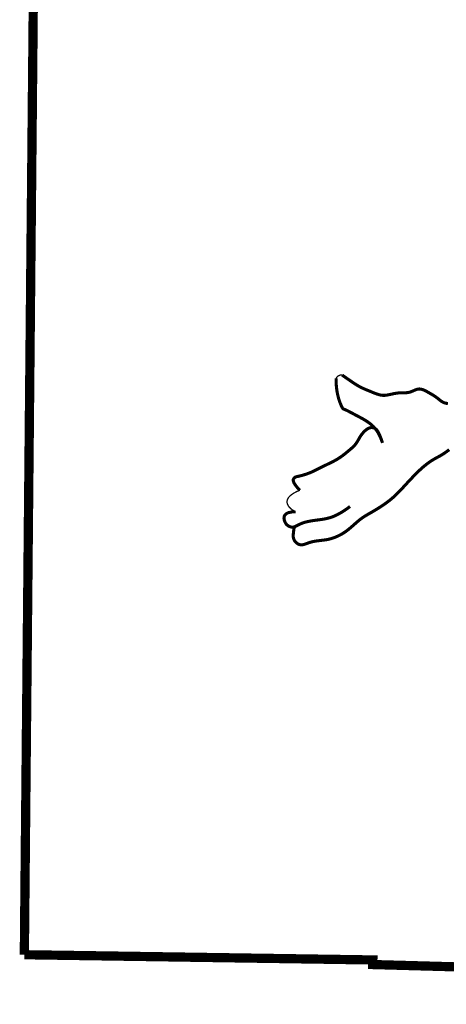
# Model space of a CAD drawing. Extents: x -2.9 to 5.6, y -8 to 3.
# Tile 4 of 140: x 3.7 to 4, y -6.6 to -5.9. Entities that reach past the tile are written whole.
import ezdxf

# ---------------------------------------------------------------- set-up
doc = ezdxf.new("R2010")
doc.units = 0
doc.header["$MEASUREMENT"] = 0
doc.layers.add('BELMONT-BORDER', color=5, linetype='CONTINUOUS')
doc.layers.add('FACE', color=160, linetype='CONTINUOUS')

msp = doc.modelspace()

# ---------------------------------------------------------------- linework, layer by layer
at = {"layer": 'BELMONT-BORDER', "color": 5, "const_width": 0.00691}
for points in [[(3.68947, -6.58327), (3.69827, -5.64785), (3.9656, -5.64529), (3.96573, -5.65532), (4.78098, -5.67823), (4.78105, -5.66402), (4.93144, -5.667)], [(3.68947, -6.58327), (3.94964, -6.58718), (3.94953, -6.59061), (4.20852, -6.59783), (4.20834, -6.60295), (4.66997, -6.61687)]]:
    msp.add_lwpolyline(points, dxfattribs=at)
at = {"layer": 'FACE', "color": 5}
for points, const_width in [([(3.92673, -6.15024), (3.9289, -6.15175), (3.93135, -6.15346), (3.9334, -6.15486), (3.93511, -6.15602), (3.93656, -6.15697), (3.93783, -6.15776), (3.93898, -6.15844), (3.94008, -6.15904), (3.94116, -6.15959), (3.9422, -6.16009), (3.94323, -6.16055), (3.94425, -6.16098), (3.94527, -6.1614), (3.94628, -6.16182), (3.94731, -6.16223), (3.94834, -6.16266), (3.94939, -6.1631), (3.95043, -6.16352), (3.95147, -6.16393), (3.95249, -6.16431), (3.95349, -6.16464), (3.95446, -6.16492), (3.95539, -6.16514), (3.95628, -6.16529), (3.95713, -6.16536), (3.95796, -6.16538), (3.95877, -6.16534), (3.95957, -6.16526), (3.96037, -6.16514), (3.96119, -6.16499), (3.96202, -6.16481), (3.96288, -6.16462), (3.96377, -6.16443), (3.96469, -6.16423), (3.96562, -6.16404), (3.96656, -6.16387), (3.96752, -6.16372), (3.96849, -6.1636), (3.96946, -6.16352), (3.97043, -6.16347), (3.97139, -6.16346), (3.97236, -6.16346), (3.97332, -6.16345), (3.97427, -6.16342), (3.97521, -6.16335), (3.97614, -6.16323), (3.97706, -6.16303), (3.97796, -6.16274), (3.97885, -6.1624), (3.97973, -6.16202), (3.9806, -6.16164), (3.98147, -6.16128), (3.98234, -6.16097), (3.98321, -6.16075), (3.98409, -6.16064), (3.98497, -6.16066), (3.98585, -6.16081), (3.98674, -6.16105), (3.98763, -6.16138), (3.98852, -6.16178), (3.98939, -6.16223), (3.99026, -6.1627), (3.99112, -6.16319), (3.99196, -6.16367), (3.99278, -6.16414), (3.99358, -6.16461), (3.99436, -6.16508), (3.99512, -6.16554), (3.99584, -6.16601), (3.99653, -6.16647), (3.99718, -6.16694), (3.9978, -6.16741), (3.99839, -6.16788), (3.99896, -6.16833), (3.9995, -6.16878), (4.00003, -6.1692), (4.00056, -6.1696), (4.00109, -6.16996), (4.00163, -6.17029), (4.00219, -6.17057), (4.00275, -6.17081), (4.00333, -6.17101), (4.00392, -6.17118), (4.00451, -6.17131), (4.00511, -6.17142), (4.00572, -6.17151)], 0.0023), ([(3.95687, -6.20087), (3.95575, -6.19784), (3.9546, -6.19525), (3.95341, -6.19307), (3.9522, -6.19122), (3.95097, -6.18967), (3.94973, -6.18836), (3.94849, -6.18723), (3.94724, -6.18624), (3.946, -6.18534), (3.94477, -6.18452), (3.94354, -6.18375), (3.94232, -6.18303), (3.9411, -6.18235), (3.93988, -6.1817), (3.93866, -6.18106), (3.93745, -6.18042), (3.93624, -6.17978), (3.93504, -6.17914), (3.93388, -6.17852), (3.93278, -6.17794), (3.93175, -6.1774), (3.93081, -6.17692), (3.92999, -6.17652), (3.92929, -6.1762), (3.92873, -6.17597), (3.92829, -6.17581), (3.92795, -6.17569), (3.92767, -6.17555), (3.92743, -6.17538), (3.9272, -6.17514), (3.92697, -6.17478), (3.92669, -6.17428), (3.92634, -6.17361), (3.92595, -6.17277), (3.92552, -6.17177), (3.92506, -6.17061), (3.9246, -6.1693), (3.92414, -6.16786), (3.92371, -6.16628), (3.92331, -6.16458), (3.92296, -6.16277), (3.92267, -6.16084), (3.92244, -6.15881), (3.92228, -6.15668), (3.9222, -6.15446), (3.9222, -6.1527)], 0.0023), ([(3.9222, -6.1527), (3.92246, -6.15226), (3.92272, -6.15188), (3.92298, -6.15157), (3.92324, -6.15132), (3.9235, -6.1511), (3.92374, -6.15093), (3.92398, -6.15078), (3.92421, -6.15065), (3.92442, -6.15054), (3.92463, -6.15044), (3.92486, -6.15035), (3.92512, -6.15029), (3.92542, -6.15024), (3.92578, -6.15022), (3.92621, -6.15022), (3.92673, -6.15024)], 0.000969), ([(3.95687, -6.20087), (3.95584, -6.19792), (3.95493, -6.19558), (3.95412, -6.19377), (3.9534, -6.19241), (3.95274, -6.19143), (3.95212, -6.19074), (3.95154, -6.19028), (3.95096, -6.18996), (3.95038, -6.18972), (3.94979, -6.18955), (3.94919, -6.18946), (3.94859, -6.18945), (3.94797, -6.18951), (3.94733, -6.18965), (3.94669, -6.18989), (3.94603, -6.1902), (3.94536, -6.19061), (3.94468, -6.1911), (3.944, -6.19166), (3.94332, -6.19229), (3.94267, -6.19296), (3.94203, -6.19369), (3.94143, -6.19444), (3.94086, -6.19522), (3.94033, -6.19601), (3.93984, -6.19682), (3.93938, -6.19763), (3.93892, -6.19843), (3.93846, -6.19923), (3.938, -6.20002), (3.93751, -6.20078), (3.93698, -6.20153), (3.93642, -6.20224), (3.93581, -6.20293), (3.93517, -6.20359), (3.9345, -6.20424), (3.93381, -6.20487), (3.9331, -6.20548), (3.93238, -6.2061), (3.93165, -6.2067), (3.93092, -6.20731), (3.93019, -6.20791), (3.92946, -6.20851), (3.92872, -6.20911), (3.92797, -6.2097), (3.92722, -6.21027), (3.92645, -6.21084), (3.92567, -6.21139), (3.92487, -6.21193), (3.92406, -6.21246), (3.92323, -6.21297), (3.92238, -6.21348), (3.9215, -6.21398), (3.9206, -6.21447), (3.91968, -6.21495), (3.91872, -6.21544), (3.91774, -6.21593), (3.91673, -6.21641), (3.91571, -6.2169), (3.91468, -6.21738), (3.91365, -6.21787), (3.91263, -6.21835), (3.91162, -6.21884), (3.91064, -6.21932), (3.90968, -6.21981), (3.90875, -6.22029), (3.90782, -6.22077), (3.9069, -6.22125), (3.90597, -6.22171), (3.90503, -6.22217), (3.90405, -6.22262), (3.90304, -6.22305), (3.90199, -6.22346), (3.90092, -6.22386), (3.89983, -6.22424), (3.89876, -6.22459), (3.89772, -6.2249), (3.89672, -6.22519), (3.8958, -6.22543), (3.89496, -6.22564), (3.89422, -6.2258), (3.89358, -6.22594), (3.89301, -6.22606), (3.89252, -6.22619), (3.89207, -6.22634), (3.89166, -6.22653), (3.89129, -6.22677), (3.89092, -6.2271), (3.89057, -6.22751), (3.8903, -6.22806), (3.89021, -6.22877), (3.89036, -6.22969), (3.89084, -6.23086), (3.89175, -6.23231), (3.89315, -6.23409), (3.89514, -6.23623)], 0.0023), ([(3.89094, -6.26396), (3.89062, -6.26597), (3.8904, -6.26765), (3.89026, -6.26906), (3.89022, -6.27024), (3.89026, -6.27123), (3.8904, -6.27207), (3.89063, -6.27281), (3.89095, -6.2735), (3.89135, -6.27415), (3.89184, -6.27478), (3.8924, -6.27536), (3.89303, -6.27588), (3.89371, -6.27632), (3.89443, -6.27668), (3.89518, -6.27692), (3.89596, -6.27705), (3.89676, -6.27705), (3.89757, -6.27693), (3.89841, -6.27672), (3.89927, -6.27644), (3.90017, -6.27612), (3.9011, -6.27577), (3.90206, -6.27543), (3.90307, -6.27511), (3.90412, -6.27482), (3.90521, -6.27458), (3.90632, -6.27437), (3.90744, -6.27419), (3.90856, -6.27404), (3.90966, -6.2739), (3.91075, -6.27377), (3.9118, -6.27365), (3.91281, -6.27352), (3.91379, -6.27339), (3.91475, -6.27325), (3.9157, -6.27308), (3.91666, -6.27288), (3.91764, -6.27264), (3.91866, -6.27236), (3.91972, -6.27202), (3.92084, -6.27163), (3.92202, -6.27117), (3.92323, -6.27064), (3.92449, -6.27004), (3.92578, -6.26937), (3.92709, -6.26861), (3.92841, -6.26777), (3.92974, -6.26685), (3.93108, -6.26583), (3.9324, -6.26476), (3.93372, -6.26364), (3.93502, -6.2625), (3.93629, -6.26137), (3.93754, -6.26027), (3.93875, -6.25923), (3.93992, -6.25827), (3.94106, -6.25741), (3.94216, -6.25663), (3.94327, -6.25591), (3.94439, -6.25522), (3.94555, -6.25453), (3.94676, -6.25383), (3.94806, -6.25309), (3.94946, -6.25228), (3.95097, -6.25139), (3.95258, -6.25042), (3.95425, -6.24937), (3.95596, -6.24826), (3.95769, -6.2471), (3.95941, -6.24589), (3.96109, -6.24465), (3.96271, -6.24339), (3.96424, -6.2421), (3.9657, -6.2408), (3.96711, -6.23948), (3.96847, -6.23813), (3.96981, -6.23675), (3.97114, -6.23533), (3.97249, -6.23388), (3.97386, -6.23239), (3.97527, -6.23085), (3.97672, -6.22929), (3.97819, -6.22772), (3.97968, -6.22616), (3.98116, -6.22463), (3.98263, -6.22315), (3.98408, -6.22174), (3.98549, -6.22042), (3.98687, -6.21919), (3.98819, -6.21807), (3.98947, -6.21705), (3.99071, -6.21611), (3.9919, -6.21525), (3.99304, -6.21448), (3.99414, -6.21377), (3.99519, -6.21313), (3.9962, -6.21255), (3.99718, -6.21202), (3.99813, -6.2115), (3.99908, -6.21099), (4.00003, -6.21046), (4.001, -6.2099), (4.00199, -6.20929), (4.00303, -6.2086), (4.00413, -6.20783), (4.00533, -6.20695), (4.0067, -6.20596)], 0.0023), ([(3.89514, -6.23623), (3.89274, -6.2373), (3.89072, -6.23837), (3.88908, -6.23945), (3.88777, -6.24053), (3.88679, -6.24162), (3.88612, -6.2427), (3.88572, -6.24377), (3.88558, -6.24484), (3.88568, -6.2459), (3.88601, -6.24693), (3.88654, -6.24794), (3.88727, -6.24891), (3.88819, -6.24985), (3.88927, -6.25073), (3.89052, -6.25155), (3.8919, -6.25232)], 0.000969), ([(3.8919, -6.25232), (3.88879, -6.25252), (3.8865, -6.25305), (3.88491, -6.25385), (3.88392, -6.25485), (3.88342, -6.25597), (3.88331, -6.25714), (3.88347, -6.25829), (3.8838, -6.25936), (3.8842, -6.26028), (3.88465, -6.26106), (3.88513, -6.2617), (3.88564, -6.26223), (3.88616, -6.26266), (3.88669, -6.263), (3.88721, -6.26327), (3.88771, -6.26347), (3.88818, -6.26363), (3.88863, -6.26375), (3.88906, -6.26381), (3.88949, -6.26384), (3.88991, -6.26381), (3.89034, -6.26375), (3.89079, -6.26363), (3.89126, -6.26347), (3.89176, -6.26327), (3.89229, -6.26303), (3.89285, -6.26275), (3.89345, -6.26246), (3.89407, -6.26215), (3.89472, -6.26183), (3.8954, -6.26152), (3.89611, -6.26121), (3.89686, -6.26091), (3.89763, -6.26063), (3.89844, -6.26036), (3.89928, -6.26011), (3.90017, -6.25988), (3.90109, -6.25966), (3.90206, -6.25945), (3.90306, -6.25926), (3.90412, -6.25909), (3.90521, -6.25892), (3.90633, -6.25877), (3.90747, -6.25861), (3.90863, -6.25846), (3.90979, -6.2583), (3.91096, -6.25814), (3.91212, -6.25796), (3.91326, -6.25777), (3.9144, -6.25756), (3.91554, -6.25731), (3.91668, -6.25702), (3.91784, -6.25668), (3.91903, -6.25629), (3.92024, -6.25583), (3.92149, -6.25529), (3.92279, -6.25467), (3.92412, -6.25398), (3.92549, -6.25321), (3.92689, -6.25237), (3.92831, -6.25146), (3.92974, -6.2505), (3.93119, -6.24948), (3.93264, -6.24841)], 0.0023)]:
    msp.add_lwpolyline(points, dxfattribs=dict(at, const_width=const_width))

doc.saveas('drawing.dxf')
